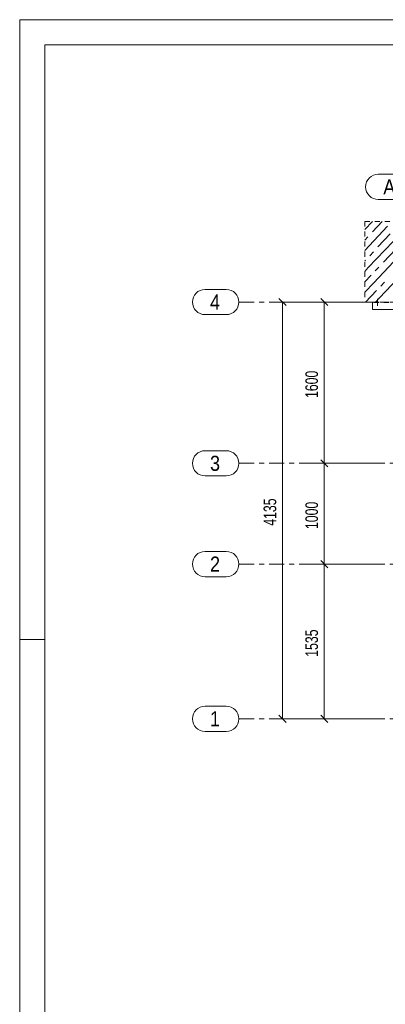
# Model space of a CAD drawing. Header units: millimetres. Extents: x -73 to 521, y -287 to 133.
# Tile 2 of 14: x -73 to 0, y -62 to 133. Entities that reach past the tile are written whole.
import ezdxf

# ---------------------------------------------------------------- set-up
doc = ezdxf.new("R2010")
doc.units = ezdxf.units.MM
for name, pattern in [('XKITLINE00', [0]), ('XKITLINE01', [4, 1, -1, 1, -1]), ('XKITLINE02', [4, 2, -2]), ('XKITLINE03', [6, 3, -1, 1, -1])]:
    doc.linetypes.add(name, pattern=pattern)
for name, color, linetype, lineweight in [('Kóta', 4, 'Continuous', 0), ('List výkresu', 3, 'Continuous', 0), ('Mřížka', 4, 'Continuous', 0), ('Prvek', 2, 'Continuous', 0), ('Šroub', 3, 'Continuous', 0)]:
    doc.layers.add(name, color=color, linetype=linetype, lineweight=lineweight)
doc.styles.add('ARIAL', font='arial.ttf')
doc.styles.add('ARIAL_NARROW', font='ARIALN.TTF')

msp = doc.modelspace()

# ---------------------------------------------------------------- linework, layer by layer
at = {"layer": 'Kóta', "color": 7, "linetype": 'XKITLINE00', "lineweight": 0}
for p, q in [((-5, 77.2), (-22.84, 77.2)), ((-21.05, 77.91), (-19.63, 76.49)), ((-20.34, -5.5), (-20.34, 77.2)), ((-5, 77.2), (-14.55, 77.2)), ((-12.76, 77.91), (-11.35, 76.49)), ((-12.05, 45.2), (-12.05, 77.2)), ((-0.05, 45.2), (-14.55, 45.2)), ((-0.05, 45.2), (-14.55, 45.2)), ((-12.76, 45.91), (-11.35, 44.49)), ((-12.76, 45.91), (-11.35, 44.49)), ((-12.05, 25.2), (-12.05, 45.2)), ((-12.76, 25.91), (-11.35, 24.49)), ((-12.76, 25.91), (-11.35, 24.49)), ((-0.69, 25.2), (-14.55, 25.2)), ((-0.69, 25.2), (-14.55, 25.2)), ((-12.05, -5.5), (-12.05, 25.2)), ((-0.8, -5.5), (-22.84, -5.5)), ((-21.05, -4.79), (-19.63, -6.21)), ((-0.8, -5.5), (-14.55, -5.5)), ((-12.76, -4.79), (-11.35, -6.21))]:
    msp.add_line(p, q, dxfattribs=at)
at = {"layer": 'Kóta', "color": 3}
for p in [(-20.34, 77.2), (-12.05, 77.2), (-12.05, 45.2), (-12.05, 45.2), (-12.05, 25.2), (-12.05, 25.2), (-20.34, -5.5), (-12.05, -5.5)]:
    msp.add_point(p, dxfattribs=at)
at = {"layer": 'List výkresu', "color": 7, "linetype": 'XKITLINE00', "lineweight": 0}
for p, q in [((521.47, 133.23), (-72.53, 133.23)), ((-72.53, 133.23), (-72.53, -286.77)), ((516.47, 128.23), (-67.53, 128.23)), ((-67.53, 128.23), (-67.53, -281.77)), ((-67.53, 10.23), (-72.53, 10.23))]:
    msp.add_line(p, q, dxfattribs=at)
at = {"layer": 'Mřížka', "color": 1, "linetype": 'XKITLINE00', "lineweight": 0}
for p, q in [((-1.33, 102.55), (3.33, 102.55)), ((-1.33, 97.55), (3.33, 97.55)), ((-35.73, 79.7), (-31.5, 79.7)), ((-35.73, 74.7), (-31.5, 74.7)), ((-35.73, 47.7), (-31.5, 47.7)), ((-35.73, 42.7), (-31.5, 42.7)), ((-35.73, 27.7), (-31.5, 27.7)), ((-35.73, 22.7), (-31.5, 22.7)), ((-35.73, -3), (-31.5, -3)), ((-35.73, -8), (-31.5, -8))]:
    msp.add_line(p, q, dxfattribs=at)
at = {"layer": 'Mřížka', "color": 1, "linetype": 'XKITLINE03', "lineweight": 0}
for p, q in [((-29, 77.2), (351, 77.2)), ((-29, 45.2), (351, 45.2)), ((-29, 25.2), (351, 25.2)), ((-29, -5.5), (351, -5.5))]:
    msp.add_line(p, q, dxfattribs=at)
at = {"layer": 'Mřížka', "color": 1, "linetype": 'XKITLINE00', "lineweight": 0}
for centre, start, end in [((-1.33, 100.05), 90, 270), ((-35.73, 77.2), 90, 270), ((-31.5, 77.2), 270, 90), ((-35.73, 45.2), 90, 270), ((-31.5, 45.2), 270, 90), ((-35.73, 25.2), 90, 270), ((-31.5, 25.2), 270, 90), ((-35.73, -5.5), 90, 270), ((-31.5, -5.5), 270, 90)]:
    msp.add_arc(centre, 2.5, start, end, dxfattribs=at)
at = {"layer": 'Prvek', "color": 7, "linetype": 'XKITLINE00', "lineweight": 0}
for p, q in [((-4, 91.62), (-2.5, 93.2)), ((-4, 87.45), (0.53, 92.24)), ((-2.48, 91.14), (-0.53, 93.2)), ((-4, 89.51), (-3.38, 90.16)), ((-1.38, 88.13), (1.07, 90.73)), ((-3.3, 84.03), (1.62, 89.23)), ((-3.01, 86.39), (-2.28, 87.16)), ((-2.2, 81.03), (2.72, 86.22)), ((-0.29, 85.13), (2.17, 87.72)), ((-4, 85.37), (-3.84, 85.54)), ((-4, 83.29), (-3.3, 84.03)), ((-3.3, 84.03), (-3.3, 84.03)), ((-1.91, 83.39), (-1.19, 84.15)), ((-4, 81.21), (-2.75, 82.53)), ((-1.11, 78.02), (3.81, 83.21)), ((-4, 79.13), (-2.2, 81.03)), ((-2.2, 81.03), (-2.2, 81.03)), ((-0.82, 80.38), (-0.09, 81.14)), ((-3.85, 77.2), (-1.66, 79.52)), ((-1.88, 77.2), (-1.11, 78.02)), ((-1.11, 78.02), (-1.11, 78.02))]:
    msp.add_line(p, q, dxfattribs=at)
at = {"layer": 'Prvek', "color": 1, "linetype": 'XKITLINE01', "lineweight": 0}
for p, q in [((-4, 93.2), (-4, 77.2)), ((-4, 93.2), (6, 93.2)), ((6, 77.2), (-4, 77.2)), ((132.8, 77.2), (-2.5, 77.2)), ((132.8, 77.09), (-2.5, 77.09))]:
    msp.add_line(p, q, dxfattribs=at)
at = {"layer": 'Prvek', "color": 3, "linetype": 'XKITLINE00', "lineweight": 0}
for p, q in [((-2.5, 75.7), (-2.5, 77.2)), ((132.8, 75.7), (-2.5, 75.7))]:
    msp.add_line(p, q, dxfattribs=at)
at = {"layer": 'Šroub', "color": 7, "linetype": 'XKITLINE02', "lineweight": 0}
for p, q in [((-1.72, 77.2), (-1.72, 77.09)), ((-1.5, 77.86), (-1.5, 76.42)), ((-1.28, 77.2), (-1.28, 77.09))]:
    msp.add_line(p, q, dxfattribs=at)

# ---------------------------------------------------------------- texts
at = {"layer": 'Kóta', "color": 3, "style": 'ARIAL_NARROW', "width": 0.85}
for s, p in [('1600', (-13.3, 58.16)), ('4135', (-21.59, 32.81)), ('1000', (-13.3, 32.16)), ('1535', (-13.3, 6.81))]:
    msp.add_text(s, height=2.5, rotation=90.0002, dxfattribs=at).set_placement(p)
at = {"layer": 'Mřížka', "color": 4, "style": 'ARIAL', "width": 0.85}
for s, p in [('A', (-0.33, 98.55)), ('4', (-34.73, 75.7)), ('3', (-34.73, 43.7)), ('2', (-34.73, 23.7)), ('1', (-34.73, -7))]:
    msp.add_text(s, height=3, dxfattribs=at).set_placement(p)

doc.saveas('drawing.dxf')
